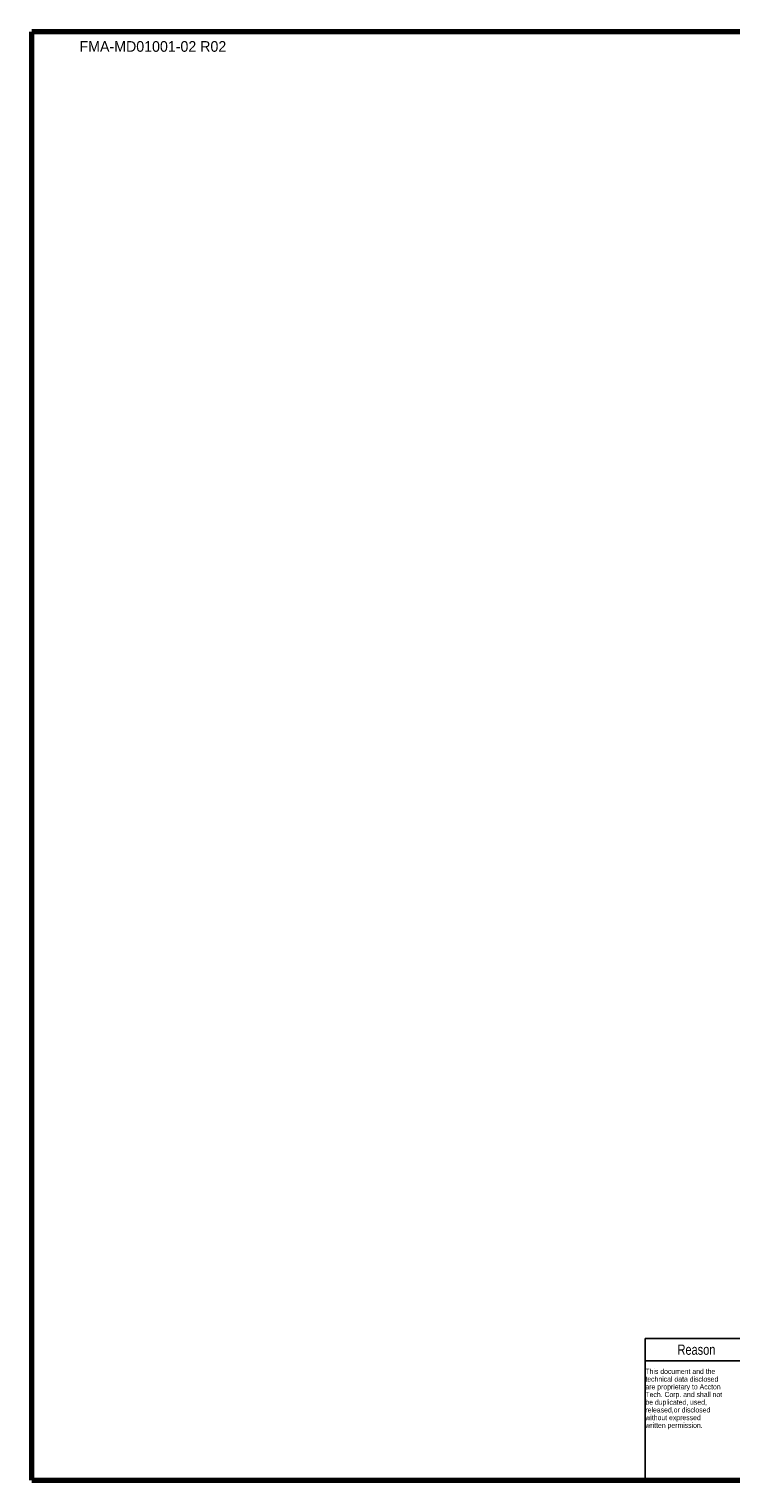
# Paper-space layout '005_EXP_CORICANT_PE_DRAWING_3_1' of a CAD drawing. Header units: millimetres. Extents: x 6 to 413, y 7 to 290.
# Tile 1 of 256: x 6 to 143, y 7 to 290. Entities that reach past the tile are written whole.
import ezdxf
from ezdxf.enums import TextEntityAlignment as Align

# ---------------------------------------------------------------- set-up
doc = ezdxf.new("R2010")
doc.units = ezdxf.units.MM
doc.header["$LTSCALE"] = 23.1
doc.layers.get('0').update_dxf_attribs({"linetype": 'CONTINUOUS'})
doc.layers.add('TABLE_BL1', color=7, linetype='CONTINUOUS')
doc.styles.add('TEXTSTYLE_2', font='txt')
doc.styles.add('TEXTSTYLE_5', font='txt', dxfattribs={"width": 0.8})

# ---------------------------------------------------------------- blocks, each defined once
blk = doc.blocks.new('TABLE_BL1', base_point=(196.69, 21))
at = {"layer": 'TABLE_BL1', "color": 7, "linetype": 'Continuous'}
for p, q in [((126.07, 7.21), (126.07, 34.79)), ((126.07, 34.79), (267.32, 34.79)), ((146.07, 7.21), (146.07, 34.79)), ((152.69, 7.21), (152.69, 34.79)), ((203.69, 7.21), (203.69, 34.79)), ((267.32, 7.21), (267.32, 34.79)), ((126.07, 30.49), (267.32, 30.49)), ((213.69, 7.21), (213.69, 30.49)), ((237.57, 7.21), (237.57, 30.49)), ((242.57, 7.21), (242.57, 30.49)), ((247.44, 7.21), (247.44, 30.49)), ((252.44, 7.21), (252.44, 30.49)), ((257.44, 7.21), (257.44, 30.49)), ((262.44, 7.21), (262.44, 30.49)), ((146.07, 25.88), (203.69, 25.88)), ((213.69, 26.43), (267.32, 26.43)), ((213.69, 22.76), (267.32, 22.76)), ((146.07, 21.04), (213.69, 21.04)), ((213.69, 18.62), (267.32, 18.62)), ((146.07, 16.66), (203.69, 16.66)), ((213.69, 14.71), (267.32, 14.71)), ((146.07, 11.82), (203.69, 11.82)), ((213.69, 10.57), (267.32, 10.57)), ((126.07, 7.21), (267.32, 7.21))]:
    blk.add_line(p, q, dxfattribs=at)
blk.add_lwpolyline([(211.19, 25.64), (211.19, 25.39), (211.32, 25.26), (211.57, 25.26), (211.69, 25.39), (211.69, 25.64), (211.57, 25.76), (211.32, 25.76), (211.19, 25.64)], dxfattribs=at)
at = {"layer": 'TABLE_BL1', "color": 7, "linetype": 'Continuous', "style": 'TEXTSTYLE_5', "width": 0.8}
for s, height, p in [("UNSPECIFIED TOL'S (+/-0.2mm)", 2.5, (235.5, 31.39)), ('Reason', 2, (136.07, 31.64)), ('.', 2, (149.38, 31.64)), ('.', 2, (178.19, 31.64)), ('0', 1.5, (240.07, 27.71)), ('1', 1.5, (245, 27.71)), ('2', 1.5, (249.94, 27.71)), ('3', 1.5, (254.94, 27.71)), ('4', 1.5, (259.94, 27.71)), ('5', 1.5, (264.88, 27.71)), ('.', 2, (149.38, 27.19)), ('.', 2, (178.19, 27.19)), ('ANGLE', 1.5, (208.69, 26.14)), ('+/- 1', 1.5, (208.19, 23.89)), ('.', 2, (149.38, 22.46)), ('.', 2, (178.19, 22.46)), ('0------16', 1.5, (225.63, 23.84)), ('0.05', 1.5, (240.07, 23.84)), ('0.1', 1.5, (245, 23.84)), ('0.15', 1.5, (249.94, 23.84)), ('0.2', 1.5, (254.94, 23.84)), ('0.2', 1.5, (259.94, 23.84)), ('0.5', 1.5, (264.88, 23.84)), ('ROUGHNESS', 1.4, (208.69, 19.56)), ('16------63', 1.5, (225.63, 19.94)), ('0.05', 1.5, (240.07, 19.94)), ('0.15', 1.5, (245, 19.94)), ('0.2', 1.5, (249.94, 19.94)), ('0.3', 1.5, (254.94, 19.94)), ('0.3', 1.5, (259.94, 19.94)), ('0.8', 1.5, (264.88, 19.94)), ('.', 2, (149.38, 17.85)), ('.', 2, (178.19, 17.85)), ('63------250', 1.5, (225.63, 15.91)), ('0.05', 1.5, (240.07, 15.91)), ('0.2', 1.5, (245, 15.91)), ('0.25', 1.5, (249.94, 15.91)), ('0.4', 1.5, (254.94, 15.91)), ('0.5', 1.5, (259.94, 15.91)), ('1.2', 1.5, (264.88, 15.91)), ('.', 2, (149.38, 13.24)), ('.', 2, (178.19, 13.24)), ('250------500', 1.5, (225.63, 11.89)), ('0.1', 1.5, (240.07, 11.89)), ('0.25', 1.5, (245, 11.89)), ('0.3', 1.5, (249.94, 11.89)), ('0.6', 1.5, (254.94, 11.89)), ('0.8', 1.5, (259.94, 11.89)), ('1.8', 1.5, (264.88, 11.89)), ('ZONE', 2, (149.38, 8.51)), ('DESCRIPTION', 2.5, (178.19, 8.26)), ('500------1000', 1.5, (225.63, 8.14)), ('0.3', 1.5, (245, 8.14)), ('0.5', 1.5, (249.94, 8.14)), ('0.8', 1.5, (254.94, 8.14)), ('1.2', 1.5, (259.94, 8.14)), ('3.0', 1.5, (264.88, 8.14))]:
    blk.add_text(s, height=height, dxfattribs=at).set_placement(p, align=Align.CENTER)
for s, height, p in [('This document and the ', 1, (126.13, 27.91)), ('              GRADE', 1.5, (213.75, 28.91)), ('technical data disclosed ', 1, (126.13, 26.41)), ('are proprietary to Accton ', 1, (126.13, 24.91)), (' DIM', 1.5, (213.75, 26.66)), ('Tech. Corp. and shall not', 1, (126.13, 23.41)), ('be duplicated, used,', 1, (126.13, 21.91)), ('without expressed', 1, (126.13, 18.91)), ('released,or disclosed', 1, (126.13, 20.41)), ('written permission.', 1, (126.13, 17.41))]:
    blk.add_text(s, height=height, dxfattribs=at).set_placement(p)

psp = doc.layouts.new('005_EXP_CORICANT_PE_DRAWING_3_1')

# ---------------------------------------------------------------- linework, layer by layer
at = {"color": 7, "linetype": 'Continuous', "const_width": 1.03}
for points in [[(6.69, 289.21), (6.69, 7.21)], [(412.69, 289.21), (6.69, 289.21)], [(6.69, 7.21), (412.69, 7.21)]]:
    psp.add_lwpolyline(points, dxfattribs=at)

# ---------------------------------------------------------------- block references
at = {"layer": 'TABLE_BL1'}
psp.add_blockref('TABLE_BL1', (196.69, 21), dxfattribs=at)

# ---------------------------------------------------------------- texts
at = {"color": 7, "linetype": 'Continuous', "style": 'TEXTSTYLE_2'}
psp.add_text('FMA-MD01001-02 R02', height=2.0663, dxfattribs=at).set_placement((30.27, 285.31), align=Align.CENTER)

doc.saveas('drawing.dxf')
